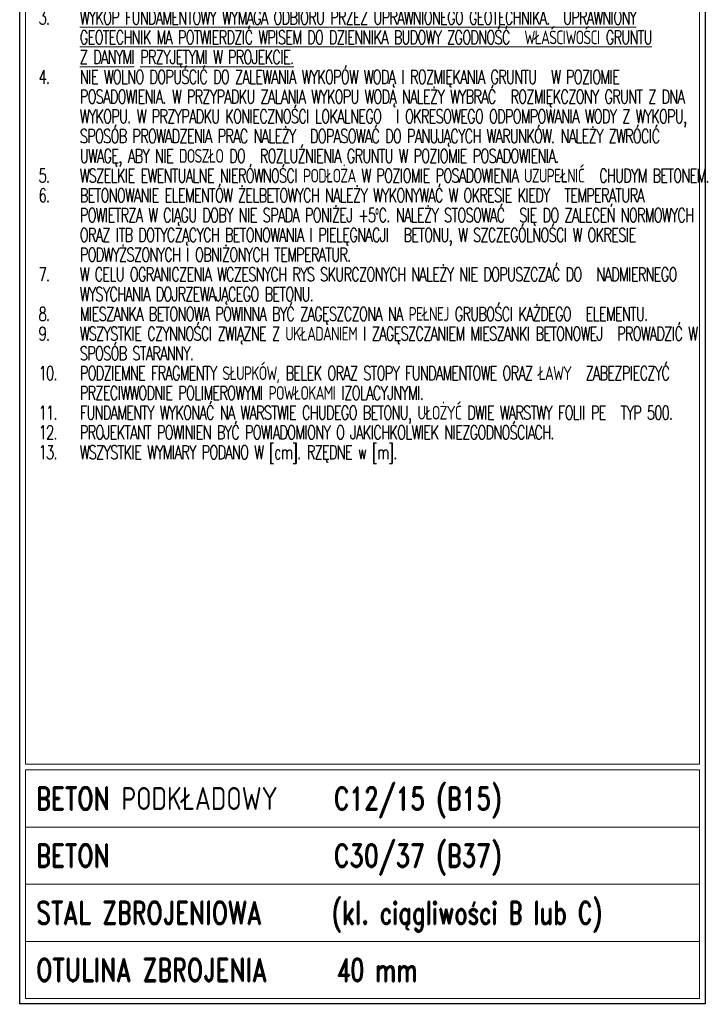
# Model space of a CAD drawing. Header units: millimetres. Extents: x -8 to 14965326, y -810 to 11054951.
# Tile 20 of 72: x 7506494 to 7507094, y 5555590 to 5556452. Entities that reach past the tile are written whole.
import ezdxf
from ezdxf.enums import TextEntityAlignment as Align

# ---------------------------------------------------------------- set-up
doc = ezdxf.new("R2010")
doc.units = ezdxf.units.MM
doc.header["$LTSCALE"] = 0.5
doc.header["$MEASUREMENT"] = 0
for name, color, linetype, lineweight in [('_K_ramka_zew', 255, 'CONTINUOUS', 30), ('K_Opis', 7, 'CONTINUOUS', 9), ('K_Opis - grube', 7, 'CONTINUOUS', 25)]:
    doc.layers.add(name, color=color, linetype=linetype, lineweight=lineweight)
doc.styles.add('___K_OPIS_SIMPLEX', font='simplex.shx', dxfattribs={"width": 0.75})
doc.styles.add('K_OPIS_ROMAND', font='romand.shx', dxfattribs={"width": 0.75})

msp = doc.modelspace()

# ---------------------------------------------------------------- linework, layer by layer
at = {"layer": '_K_ramka_zew'}
msp.add_lwpolyline([(7507093.5023, 5555590.5807), (7506493.5023, 5555590.5807), (7506493.5023, 5556591.531), (7507093.5023, 5556591.531)], close=True, dxfattribs=at)
at = {"layer": 'K_Opis', "transparency": 33554687}
for points in [[(7507088.5023, 5555800.1307), (7506498.5023, 5555800.1307), (7506498.5023, 5556586.981), (7507088.5023, 5556586.981)], [(7506498.5023, 5555795.1307), (7507088.5023, 5555795.1307), (7507088.5023, 5555745.1307), (7506498.5023, 5555745.1307)], [(7506498.5023, 5555745.1307), (7507088.5023, 5555745.1307), (7507088.5023, 5555695.1307), (7506498.5023, 5555695.1307)], [(7506498.5023, 5555695.1307), (7507088.5023, 5555695.1307), (7507088.5023, 5555645.1307), (7506498.5023, 5555645.1307)], [(7506498.5023, 5555645.1307), (7507088.5023, 5555645.1307), (7507088.5023, 5555595.1307), (7506498.5023, 5555595.1307)]]:
    msp.add_lwpolyline(points, close=True, dxfattribs=at)

# ---------------------------------------------------------------- texts
at = {"layer": 'K_Opis', "insert": (7506510.0614, 5556528.4635), "char_height": 12, "attachment_point": 1, "line_spacing_factor": 0.864, "style": '___K_OPIS_SIMPLEX'}
msp.add_mtext_dynamic_manual_height_columns('\\A1;\\pi-36,l36,t36;{\\W0.7;\\T0.9;\\C7;1.^IPROJEKT KONSTRUKCYJNY ROZPATRYWAĆ ŁĄCZNIE Z PROJEKTEM ARCHITEKTONICZNYM I\\~PROJEKTAMI BRANŻOWYMI.\\H1.52743x; \\H0.6547x;\\P2.^IRYSUNEK NALEŻY ROZPATRYWAĆ ŁĄCZNIE Z POZOSTAŁYMI RYSUNKAMI KONSTRUKCYJNYMI \\H1.47983x; \\H0.67575x;I\\~OPISEM TECHNICZNYM. \\H1.22516x; \\H0.81622x;\\P3.^I\\LWYKOP FUNDAMENTOWY WYMAGA ODBIORU PRZEZ UPRAWNIONEGO GEOTECHNIKA. \\H1.19244x; \\H0.83862x;UPRAWNIONY GEOTECHNIK MA POTWIERDZIĆ WPISEM DO DZIENNIKA BUDOWY ZGODNOŚĆ \\H1.48313x; \\H0.67425x;WŁAŚCIWOŚCI GRUNTU Z\\~DANYMI PRZYJĘTYMI W PROJEKCIE.\\H1.51037x; \\H0.66209x;\\P\\A0;\\l4.^INIE WOLNO DOPUŚCIĆ DO ZALEWANIA WYKOPÓW WODĄ I ROZMIĘKANIA GRUNTU \\H1.50623x; \\H0.66391x;W\\~POZIOMIE POSADOWIENIA. W PRZYPADKU ZALANIA WYKOPU WODĄ NALEŻY WYBRAĆ \\H1.50686x; \\H0.66363x;ROZMIĘKCZONY GRUNT Z DNA WYKOPU. W PRZYPADKU KONIECZNOŚCI LOKALNEGO \\H1.50677x; \\H0.66367x;I\\~OKRESOWEGO ODPOMPOWANIA WODY Z WYKOPU, SPOSÓB PROWADZENIA PRAC NALEŻY \\H1.41154x; \\H0.70844x;DOPASOWAĆ DO PANUJĄCYCH WARUNKÓW. NALEŻY ZWRÓCIĆ UWAGĘ, ABY NIE DOSZŁO DO \\H1.49745x; \\H0.6678x;ROZLUŹNIENIA GRUNTU W POZIOMIE POSADOWIENIA.\\H1.5082x; \\H0.66304x;\\P5.^IWSZELKIE EWENTUALNE NIERÓWNOŚCI PODŁOŻA W POZIOMIE POSADOWIENIA UZUPEŁNIĆ \\H1.50656x; \\H0.66376x;CHUDYM BETONEM.\\A1;\\H1.2211x; \\H0.81894x;\\P6.^IBETONOWANIE ELEMENTÓW ŻELBETOWYCH NALEŻY WYKONYWAĆ W OKRESIE KIEDY \\H1.47877x; \\H0.67624x;TEMPERATURA POWIETRZA W CIĄGU DOBY NIE SPADA PONIŻEJ +5\\fArial|b0|i0|c0|p34;⁰\\Fsimplex|c238;C. NALEŻY STOSOWAĆ \\H1.51104x; \\H0.6618x;SIĘ DO ZALECEŃ NORMOWYCH ORAZ ITB DOTYCZĄCYCH BETONOWANIA I PIELĘGNACJI \\H1.50613x; \\H0.66395x;BETONU, W SZCZEGÓLNOŚCI W OKRESIE PODWYŻSZONYCH I\\~OBNIŻONYCH TEMPERATUR.\\H1.50688x; \\H0.66362x;\\P7.^IW CELU OGRANICZENIA WCZESNYCH RYS SKURCZONYCH NALEŻY NIE DOPUSZCZAĆ DO \\H1.50676x; \\H0.66367x;NADMIERNEGO WYSYCHANIA DOJRZEWAJĄCEGO BETONU. \\H1.22107x; \\H0.81896x;\\P8.^IMIESZANKA BETONOWA POWINNA BYĆ ZAGĘSZCZONA NA PEŁNEJ GRUBOŚCI KAŻDEGO \\H1.47878x; \\H0.67623x;ELEMENTU.\\H1.22532x; \\H0.81611x;\\P9.^IWSZYSTKIE CZYNNOŚCI ZWIĄZNE Z UKŁADANIEM I ZAGĘSZCZANIEM MIESZANKI BETONOWEJ \\H1.47813x; \\H0.67653x;PROWADZIĆ W SPOSÓB STARANNY.\\H1.51113x; \\H0.66175x;\\P10.^IPODZIEMNE FRAGMENTY SŁUPKÓW, BELEK ORAZ STOPY FUNDAMENTOWE ORAZ ŁAWY \\H1.41088x; \\H0.70878x;ZABEZPIECZYĆ PRZECIWWODNIE POLIMEROWYMI POWŁOKAMI IZOLACYJNYMI.\\H1.49755x; \\H0.66776x;\\P11.^IFUNDAMENTY WYKONAĆ NA WARSTWIE CHUDEGO BETONU, UŁOŻYĆ DWIE WARSTWY FOLII PE \\H1.50818x; \\H0.66305x;TYP 500. \\H1.22085x; \\H0.8191x;\\P12.^IPROJEKTANT POWINIEN BYĆ POWIADOMIONY O JAKICHKOLWIEK NIEZGODNOŚCIACH.\\H1.47881x; \\H0.67622x;\\P13.^IWSZYSTKIE WYMIARY PODANO W [cm]. RZĘDNE w [m].\\H1.41579x; }', width=578.440863, gutter_width=21.3742, heights=[722.367], dxfattribs=at)
at = {"layer": 'K_Opis - grube', "color": 2, "transparency": 33554687, "style": 'K_OPIS_ROMAND'}
for s, width, p in [('BETON PODKŁADOWY', 0.75, (7506508.0023, 5555770.1307)), ('C12/15 (B15)', 0.75, (7506768.5023, 5555770.1307)), ('BETON', 0.75, (7506508.0023, 5555720.1307)), ('C30/37 (B37)', 0.75, (7506768.5023, 5555720.1307)), ('STAL ZBROJENIOWA', 0.75, (7506508.0023, 5555670.1307)), ('(kl. ciągliwości B lub C)', 0.7, (7506767.2394, 5555670.1307)), ('OTULINA ZBROJENIA', 0.75, (7506508.0023, 5555620.1307)), ('40 mm ', 0.7, (7506770.9907, 5555620.1307))]:
    msp.add_text(s, height=20, dxfattribs=dict(at, width=width)).set_placement(p, align=Align.MIDDLE_LEFT)

doc.saveas('drawing.dxf')
